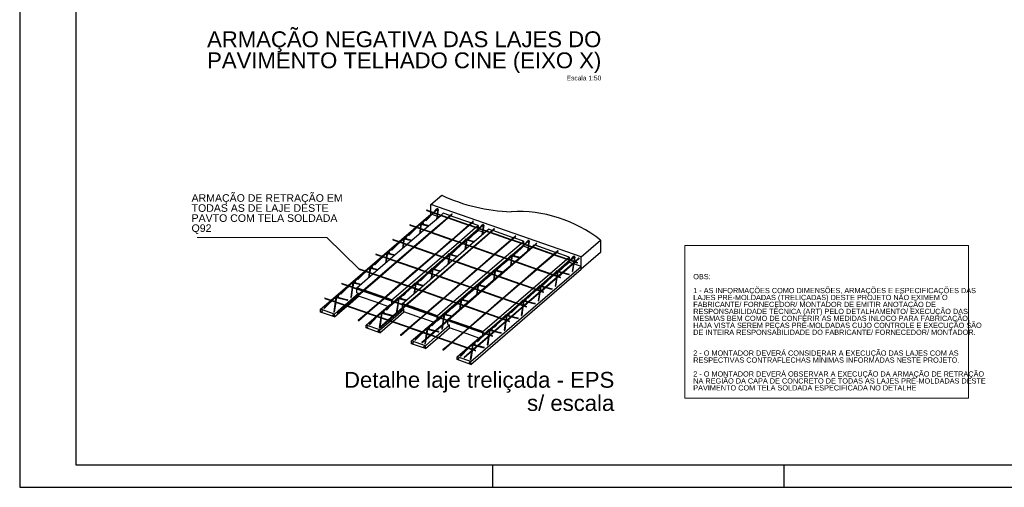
# Model space of a CAD drawing. Header units: millimetres. Extents: x 0 to 84.1, y 0 to 59.4.
# Tile 1 of 6: x 0 to 43.9, y 0 to 20.8. Entities that reach past the tile are written whole.
import ezdxf

# ---------------------------------------------------------------- set-up
doc = ezdxf.new("R2010")
doc.units = ezdxf.units.MM
doc.header["$MEASUREMENT"] = 0
doc.linetypes.add('NULL', pattern=[0])
doc.layers.add('CONTRAVENTAMENTOS', color=4, linetype='Continuous', lineweight=9)
doc.layers.add('DT-Título', color=3, linetype='Continuous', lineweight=20)
for name, color, linetype in [('Malha POP', 251, 'Continuous'), ('SEDUC_MARF', 1, 'Continuous'), ('SEDUC_MARGG', 7, 'Continuous'), ('Treliça', 251, 'Continuous'), ('Vinco sapata', 253, 'Continuous')]:
    doc.layers.add(name, color=color, linetype=linetype)
doc.layers.add('Vinco ConcUsi', color=7, linetype='Continuous', true_color=0x8c8c8c)
doc.styles.add('Arial', font='txt')

msp = doc.modelspace()

# ---------------------------------------------------------------- linework, layer by layer
at = {"layer": 'CONTRAVENTAMENTOS'}
for p, q in [((13.706, 11.136), (7.922, 11.136)), ((15.132, 9.733), (13.706, 11.136))]:
    msp.add_line(p, q, dxfattribs=at)
msp.add_lwpolyline([(29.677, 10.784), (42.346, 10.784), (42.346, 3.971), (29.677, 3.971)], close=True, dxfattribs=at)
at = {"layer": 'Malha POP'}
for p, q in [((18.163, 12.338), (19.088, 12.017)), ((18.181, 12.353), (19.105, 12.032)), ((18.049, 11.483), (18.789, 12.121)), ((18.347, 11.379), (19.088, 12.017)), ((18.37, 11.371), (19.111, 12.009)), ((18.807, 12.136), (18.896, 12.213)), ((19.194, 12.109), (18.896, 12.213)), ((19.105, 12.032), (19.277, 12.18)), ((19.111, 12.009), (20.032, 11.689)), ((19.128, 12.024), (19.3, 12.172)), ((19.128, 12.024), (20.05, 11.704)), ((20.139, 11.78), (19.217, 12.101)), ((17.292, 10.83), (18.032, 11.468)), ((17.406, 11.685), (18.33, 11.364)), ((17.423, 11.701), (18.347, 11.379)), ((19.292, 11.051), (20.032, 11.689)), ((19.315, 11.043), (20.055, 11.681)), ((19.608, 10.941), (20.348, 11.579)), ((20.05, 11.704), (20.222, 11.852)), ((20.055, 11.681), (20.977, 11.36)), ((20.073, 11.696), (20.245, 11.844)), ((20.073, 11.696), (20.994, 11.375)), ((20.454, 11.671), (20.162, 11.772)), ((20.282, 11.297), (20.454, 11.446)), ((20.365, 11.594), (20.454, 11.671)), ((20.454, 11.671), (20.454, 11.563)), ((20.454, 11.542), (20.454, 11.513)), ((20.454, 11.474), (20.454, 11.446)), ((20.838, 11.43), (20.927, 11.507)), ((21.083, 11.452), (20.927, 11.507)), ((20.994, 11.375), (21.166, 11.523)), ((21.017, 11.367), (21.189, 11.515)), ((22.028, 11.124), (21.107, 11.444)), ((16.648, 11.032), (17.572, 10.711)), ((16.666, 11.048), (17.589, 10.727)), ((17.589, 10.727), (18.33, 11.364)), ((17.613, 10.719), (18.353, 11.356)), ((18.353, 11.356), (19.274, 11.036)), ((18.37, 11.371), (19.292, 11.051)), ((18.534, 10.398), (19.274, 11.036)), ((18.557, 10.39), (19.297, 11.028)), ((19.297, 11.028), (20.219, 10.708)), ((19.315, 11.043), (20.237, 10.723)), ((19.794, 10.877), (19.926, 10.99)), ((19.949, 11.01), (19.961, 11.02)), ((19.983, 11.04), (19.989, 11.045)), ((20.025, 11.075), (20.151, 11.184)), ((20.08, 10.777), (20.82, 11.415)), ((20.237, 10.723), (20.977, 11.36)), ((20.26, 10.715), (21, 11.352)), ((21, 11.352), (21.921, 11.032)), ((21.017, 11.367), (21.939, 11.047)), ((21.181, 10.394), (21.921, 11.032)), ((21.204, 10.386), (21.944, 11.024)), ((21.939, 11.047), (22.111, 11.195)), ((21.944, 11.024), (22.866, 10.704)), ((21.962, 11.039), (22.134, 11.187)), ((21.962, 11.039), (22.884, 10.719)), ((22.485, 10.965), (22.051, 11.116)), ((16.534, 10.177), (17.274, 10.815)), ((16.832, 10.074), (17.572, 10.711)), ((16.855, 10.066), (17.595, 10.703)), ((17.595, 10.703), (18.516, 10.383)), ((17.613, 10.719), (18.534, 10.398)), ((18.85, 10.288), (19.59, 10.926)), ((19.323, 10.124), (20.062, 10.762)), ((19.479, 10.07), (20.219, 10.708)), ((19.502, 10.062), (20.242, 10.699)), ((19.524, 10.644), (19.776, 10.861)), ((20.242, 10.699), (21.163, 10.379)), ((20.26, 10.715), (21.181, 10.394)), ((21.639, 10.235), (22.378, 10.873)), ((22.111, 10.071), (22.851, 10.709)), ((22.126, 10.066), (22.866, 10.704)), ((22.149, 10.058), (22.889, 10.696)), ((22.312, 10.591), (22.485, 10.74)), ((22.396, 10.888), (22.485, 10.965)), ((22.485, 10.965), (22.485, 10.857)), ((22.485, 10.836), (22.485, 10.807)), ((22.485, 10.768), (22.485, 10.74)), ((22.868, 10.724), (22.957, 10.801)), ((22.884, 10.719), (23.055, 10.867)), ((22.889, 10.696), (23.81, 10.375)), ((22.907, 10.711), (23.078, 10.859)), ((22.907, 10.711), (23.828, 10.39)), ((22.973, 10.795), (22.957, 10.801)), ((23.917, 10.467), (22.996, 10.787)), ((15.777, 9.525), (16.517, 10.162)), ((15.891, 10.38), (16.814, 10.059)), ((15.909, 10.395), (16.832, 10.074)), ((17.776, 9.746), (18.516, 10.383)), ((17.799, 9.738), (18.539, 10.375)), ((18.093, 9.636), (18.833, 10.273)), ((18.539, 10.375), (19.461, 10.055)), ((18.557, 10.39), (19.479, 10.07)), ((18.565, 9.471), (19.305, 10.109)), ((18.767, 9.991), (19.019, 10.209)), ((19.036, 10.224), (19.168, 10.338)), ((19.191, 10.357), (19.203, 10.368)), ((19.226, 10.387), (19.231, 10.392)), ((19.267, 10.423), (19.393, 10.531)), ((20.423, 9.742), (21.163, 10.379)), ((20.446, 9.734), (21.186, 10.371)), ((20.881, 9.583), (21.621, 10.22)), ((21.186, 10.371), (22.108, 10.051)), ((21.204, 10.386), (22.126, 10.066)), ((21.555, 9.938), (21.807, 10.155)), ((21.825, 10.171), (21.957, 10.285)), ((21.98, 10.304), (21.992, 10.315)), ((22.014, 10.334), (22.02, 10.339)), ((22.055, 10.37), (22.181, 10.478)), ((23.07, 9.738), (23.81, 10.375)), ((23.093, 9.73), (23.833, 10.367)), ((23.669, 9.529), (24.409, 10.167)), ((23.828, 10.39), (24, 10.538)), ((23.833, 10.367), (24.755, 10.047)), ((23.851, 10.382), (24.023, 10.53)), ((23.851, 10.382), (24.773, 10.062)), ((24.516, 10.259), (23.94, 10.459)), ((24.427, 10.182), (24.516, 10.259)), ((24.516, 10.259), (24.516, 10.151)), ((24.516, 10.13), (24.516, 10.101)), ((24.773, 10.062), (24.944, 10.21)), ((24.796, 10.054), (24.967, 10.202)), ((15.133, 9.727), (15.418, 9.628)), ((15.151, 9.742), (16.074, 9.421)), ((16.074, 9.421), (16.814, 10.059)), ((16.097, 9.413), (16.837, 10.051)), ((16.837, 10.051), (17.758, 9.73)), ((16.855, 10.066), (17.776, 9.746)), ((17.018, 9.093), (17.758, 9.73)), ((17.041, 9.085), (17.781, 9.722)), ((17.781, 9.722), (18.703, 9.402)), ((17.799, 9.738), (18.721, 9.417)), ((18.279, 9.571), (18.411, 9.685)), ((18.434, 9.705), (18.446, 9.715)), ((18.468, 9.734), (18.474, 9.739)), ((18.51, 9.77), (18.636, 9.878)), ((18.721, 9.417), (19.461, 10.055)), ((18.744, 9.409), (19.484, 10.047)), ((19.484, 10.047), (20.405, 9.726)), ((19.502, 10.062), (20.423, 9.742)), ((19.665, 9.089), (20.405, 9.726)), ((19.688, 9.081), (20.428, 9.718)), ((20.428, 9.718), (21.35, 9.398)), ((20.446, 9.734), (21.368, 9.413)), ((21.256, 9.681), (21.262, 9.686)), ((21.298, 9.717), (21.424, 9.825)), ((21.353, 9.418), (22.093, 10.056)), ((21.368, 9.413), (22.108, 10.051)), ((21.391, 9.405), (22.131, 10.043)), ((22.131, 10.043), (23.052, 9.723)), ((22.149, 10.058), (23.07, 9.738)), ((22.312, 9.085), (23.052, 9.723)), ((22.335, 9.077), (23.076, 9.714)), ((23.076, 9.714), (23.997, 9.394)), ((23.093, 9.73), (24.015, 9.409)), ((24.015, 9.409), (24.755, 10.047)), ((24.038, 9.401), (24.778, 10.039)), ((24.086, 9.664), (24.212, 9.772)), ((24.343, 9.885), (24.516, 10.034)), ((24.516, 10.062), (24.516, 10.034)), ((24.778, 10.039), (24.87, 10.007)), ((24.796, 10.054), (24.887, 10.022)), ((15.047, 8.896), (15.759, 9.509)), ((15.316, 8.769), (16.056, 9.406)), ((15.339, 8.761), (16.079, 9.398)), ((15.442, 9.619), (16.056, 9.406)), ((16.079, 9.398), (17, 9.078)), ((16.097, 9.413), (17.018, 9.093)), ((17.335, 8.983), (18.075, 9.62)), ((17.808, 8.819), (18.547, 9.456)), ((17.963, 8.765), (18.703, 9.402)), ((17.986, 8.757), (18.726, 9.394)), ((18.009, 9.338), (18.261, 9.556)), ((18.726, 9.394), (19.648, 9.074)), ((18.744, 9.409), (19.665, 9.089)), ((20.124, 8.93), (20.863, 9.567)), ((20.596, 8.766), (21.336, 9.403)), ((20.61, 8.761), (21.35, 9.398)), ((20.633, 8.753), (21.373, 9.39)), ((20.797, 9.285), (21.049, 9.503)), ((21.067, 9.518), (21.199, 9.632)), ((21.222, 9.651), (21.234, 9.662)), ((21.373, 9.39), (22.295, 9.07)), ((21.391, 9.405), (22.312, 9.085)), ((22.912, 8.877), (23.652, 9.514)), ((23.257, 8.757), (23.997, 9.394)), ((23.28, 8.749), (24.02, 9.386)), ((23.586, 9.232), (23.838, 9.45)), ((23.855, 9.465), (23.988, 9.579)), ((24.01, 9.598), (24.022, 9.609)), ((24.02, 9.386), (24.112, 9.354)), ((24.038, 9.401), (24.13, 9.369)), ((24.045, 9.628), (24.05, 9.633)), ((14.376, 9.074), (15.298, 8.753)), ((14.394, 9.089), (15.316, 8.769)), ((15.047, 8.862), (15.047, 8.896)), ((15.344, 8.793), (15.047, 8.896)), ((15.047, 8.671), (15.047, 8.84)), ((16.26, 8.44), (17, 9.078)), ((16.283, 8.432), (17.024, 9.07)), ((16.606, 8.354), (17.318, 8.967)), ((17.024, 9.07), (17.945, 8.749)), ((17.041, 9.085), (17.963, 8.765)), ((17.078, 8.19), (17.79, 8.803)), ((17.252, 8.686), (17.504, 8.903)), ((17.521, 8.918), (17.653, 9.032)), ((17.676, 9.052), (17.688, 9.062)), ((17.711, 9.081), (17.716, 9.086)), ((17.752, 9.117), (17.878, 9.226)), ((18.907, 8.436), (19.648, 9.074)), ((18.93, 8.428), (19.671, 9.066)), ((19.366, 8.277), (20.106, 8.914)), ((19.671, 9.066), (20.592, 8.745)), ((19.688, 9.081), (20.61, 8.761)), ((20.04, 8.632), (20.292, 8.85)), ((20.31, 8.865), (20.442, 8.979)), ((20.465, 8.999), (20.477, 9.009)), ((20.499, 9.028), (20.505, 9.033)), ((20.54, 9.064), (20.666, 9.172)), ((21.554, 8.432), (22.295, 9.07)), ((21.577, 8.424), (22.318, 9.062)), ((22.154, 8.224), (22.894, 8.861)), ((22.318, 9.062), (23.239, 8.741)), ((22.335, 9.077), (23.257, 8.757)), ((22.828, 8.579), (23.08, 8.797)), ((23.098, 8.812), (23.23, 8.926)), ((23.253, 8.946), (23.265, 8.956)), ((23.287, 8.975), (23.293, 8.98)), ((23.329, 9.011), (23.455, 9.119)), ((13.618, 8.421), (14.54, 8.101)), ((13.636, 8.436), (14.558, 8.116)), ((14.558, 8.116), (15.298, 8.753)), ((14.581, 8.108), (15.321, 8.745)), ((15.047, 8.671), (15.118, 8.646)), ((15.118, 8.599), (15.118, 8.646)), ((15.118, 8.521), (15.118, 8.571)), ((15.999, 8.215), (15.118, 8.521)), ((15.321, 8.745), (16.243, 8.425)), ((15.339, 8.761), (16.26, 8.44)), ((16.288, 8.464), (15.367, 8.785)), ((15.502, 7.788), (16.243, 8.425)), ((15.525, 7.78), (16.266, 8.417)), ((16.266, 8.417), (17.187, 8.097)), ((16.283, 8.432), (17.205, 8.112)), ((16.606, 8.354), (16.311, 8.456)), ((16.606, 8.32), (16.606, 8.354)), ((16.764, 8.265), (16.896, 8.379)), ((16.919, 8.399), (16.931, 8.409)), ((16.953, 8.428), (16.959, 8.433)), ((16.995, 8.464), (17.121, 8.573)), ((17.205, 8.112), (17.945, 8.749)), ((17.228, 8.104), (17.968, 8.741)), ((17.968, 8.741), (18.89, 8.421)), ((17.986, 8.757), (18.907, 8.436)), ((18.149, 7.784), (18.89, 8.421)), ((18.172, 7.776), (18.913, 8.413)), ((18.913, 8.413), (19.834, 8.093)), ((18.93, 8.428), (19.852, 8.108)), ((19.707, 8.346), (19.719, 8.356)), ((19.741, 8.375), (19.747, 8.38)), ((19.783, 8.411), (19.909, 8.52)), ((19.838, 8.113), (20.578, 8.75)), ((19.852, 8.108), (20.592, 8.745)), ((19.875, 8.1), (20.615, 8.737)), ((20.615, 8.737), (21.537, 8.417)), ((20.633, 8.753), (21.554, 8.432)), ((20.796, 7.78), (21.537, 8.417)), ((20.819, 7.772), (21.56, 8.409)), ((21.56, 8.409), (22.481, 8.089)), ((21.577, 8.424), (22.499, 8.104)), ((22.499, 8.104), (23.239, 8.741)), ((22.522, 8.096), (23.262, 8.733)), ((22.571, 8.358), (22.697, 8.467)), ((23.262, 8.733), (23.355, 8.701)), ((23.28, 8.749), (23.372, 8.717)), ((14.164, 7.777), (14.54, 8.101)), ((14.187, 7.769), (14.563, 8.093)), ((14.563, 8.093), (15.485, 7.772)), ((14.581, 8.108), (15.502, 7.788)), ((16.432, 8.065), (16.022, 8.207)), ((16.447, 7.459), (17.187, 8.097)), ((16.47, 7.451), (17.21, 8.089)), ((16.535, 8.154), (16.551, 8.148)), ((16.575, 8.14), (16.576, 8.139)), ((16.593, 8.134), (16.606, 8.129)), ((16.606, 8.196), (16.606, 8.299)), ((16.606, 8.129), (16.746, 8.25)), ((16.606, 8.129), (16.606, 8.147)), ((17.078, 8.156), (17.078, 8.19)), ((17.233, 8.136), (17.078, 8.19)), ((17.078, 8.003), (17.078, 8.135)), ((17.078, 7.965), (17.078, 7.975)), ((17.078, 7.965), (17.149, 7.94)), ((17.149, 7.815), (17.149, 7.94)), ((17.21, 8.089), (18.132, 7.768)), ((17.228, 8.104), (18.149, 7.784)), ((18.177, 7.808), (17.256, 8.128)), ((18.637, 7.648), (19.348, 8.262)), ((19.094, 7.455), (19.834, 8.093)), ((19.109, 7.484), (19.821, 8.097)), ((19.117, 7.447), (19.857, 8.085)), ((19.282, 7.98), (19.534, 8.197)), ((19.552, 8.212), (19.684, 8.326)), ((19.857, 8.085), (20.779, 7.764)), ((19.875, 8.1), (20.796, 7.78)), ((21.397, 7.571), (22.137, 8.209)), ((21.741, 7.451), (22.481, 8.089)), ((21.764, 7.443), (22.504, 8.081)), ((22.071, 7.927), (22.323, 8.144)), ((22.34, 8.159), (22.473, 8.273)), ((22.496, 8.293), (22.507, 8.303)), ((22.504, 8.081), (22.597, 8.048)), ((22.522, 8.096), (22.615, 8.064)), ((22.53, 8.322), (22.535, 8.327)), ((15.108, 7.448), (15.485, 7.772)), ((15.132, 7.44), (15.508, 7.764)), ((15.508, 7.764), (16.429, 7.444)), ((15.525, 7.78), (16.447, 7.459)), ((17.888, 7.558), (17.149, 7.815)), ((17.391, 7.131), (18.132, 7.768)), ((17.415, 7.123), (18.155, 7.76)), ((18.463, 7.359), (17.911, 7.55)), ((18.155, 7.76), (19.076, 7.44)), ((18.172, 7.776), (19.094, 7.455)), ((18.637, 7.648), (18.2, 7.8)), ((18.637, 7.614), (18.637, 7.648)), ((18.637, 7.49), (18.637, 7.593)), ((18.637, 7.423), (18.777, 7.544)), ((18.795, 7.559), (18.927, 7.673)), ((18.95, 7.693), (18.962, 7.703)), ((18.984, 7.722), (18.99, 7.727)), ((19.025, 7.758), (19.151, 7.867)), ((19.109, 7.468), (19.109, 7.484)), ((19.122, 7.479), (19.109, 7.484)), ((20.067, 7.151), (19.145, 7.471)), ((20.039, 7.127), (20.779, 7.764)), ((20.062, 7.119), (20.802, 7.756)), ((20.668, 6.942), (21.379, 7.556)), ((20.802, 7.756), (21.723, 7.436)), ((20.819, 7.772), (21.741, 7.451)), ((21.313, 7.274), (21.565, 7.491)), ((21.583, 7.506), (21.715, 7.62)), ((21.738, 7.64), (21.75, 7.65)), ((21.772, 7.669), (21.778, 7.674)), ((21.814, 7.705), (21.94, 7.814)), ((16.053, 7.12), (16.429, 7.444)), ((16.076, 7.112), (16.452, 7.436)), ((16.452, 7.436), (17.374, 7.116)), ((16.47, 7.451), (17.391, 7.131)), ((16.998, 6.792), (17.374, 7.116)), ((17.021, 6.784), (17.397, 7.108)), ((17.397, 7.108), (18.318, 6.787)), ((17.415, 7.123), (18.336, 6.803)), ((18.336, 6.803), (19.076, 7.44)), ((18.359, 6.795), (19.099, 7.432)), ((18.566, 7.448), (18.581, 7.442)), ((18.606, 7.434), (18.607, 7.433)), ((18.624, 7.428), (18.637, 7.423)), ((18.637, 7.423), (18.637, 7.441)), ((19.099, 7.432), (20.021, 7.112)), ((19.109, 7.259), (19.109, 7.429)), ((19.109, 7.259), (19.18, 7.234)), ((19.117, 7.447), (20.039, 7.127)), ((19.18, 7.109), (19.18, 7.234)), ((19.777, 6.902), (19.18, 7.109)), ((19.281, 6.474), (20.021, 7.112)), ((19.304, 6.466), (20.044, 7.104)), ((20.044, 7.104), (20.965, 6.783)), ((20.062, 7.119), (20.983, 6.799)), ((20.668, 6.942), (20.09, 7.143)), ((20.983, 6.799), (21.723, 7.436)), ((21.006, 6.791), (21.746, 7.428)), ((21.056, 7.052), (21.182, 7.161)), ((21.746, 7.428), (21.84, 7.396)), ((21.764, 7.443), (21.857, 7.411)), ((17.942, 6.463), (18.318, 6.787)), ((17.965, 6.455), (18.341, 6.779)), ((18.341, 6.779), (19.263, 6.459)), ((18.359, 6.795), (19.281, 6.474)), ((20.493, 6.653), (19.8, 6.894)), ((20.225, 6.146), (20.965, 6.783)), ((20.248, 6.138), (20.988, 6.775)), ((20.597, 6.742), (20.612, 6.736)), ((20.637, 6.728), (20.638, 6.728)), ((20.654, 6.722), (20.668, 6.717)), ((20.668, 6.908), (20.668, 6.942)), ((20.668, 6.784), (20.668, 6.887)), ((20.668, 6.717), (20.808, 6.838)), ((20.668, 6.717), (20.668, 6.735)), ((20.826, 6.853), (20.958, 6.967)), ((20.981, 6.987), (20.992, 6.997)), ((20.988, 6.775), (21.082, 6.743)), ((21.006, 6.791), (21.1, 6.758)), ((21.015, 7.016), (21.02, 7.021)), ((18.887, 6.135), (19.263, 6.459)), ((18.91, 6.127), (19.286, 6.451)), ((19.286, 6.451), (20.207, 6.131)), ((19.304, 6.466), (20.225, 6.146)), ((19.831, 5.807), (20.207, 6.131)), ((19.854, 5.799), (20.23, 6.123)), ((20.23, 6.123), (20.325, 6.09)), ((20.248, 6.138), (20.342, 6.105))]:
    msp.add_line(p, q, dxfattribs=at)
for centre, radius, start, end in [((18.173, 12.344), 0.0119, 50.7567, 210.7567), ((19.287, 12.172), 0.013, 0.8323, 140.8323), ((17.416, 11.691), 0.0119, 50.7567, 210.7567), ((20.232, 11.844), 0.013, 0.8323, 140.8323), ((21.176, 11.515), 0.013, 0.8323, 140.8323), ((16.658, 11.039), 0.0119, 50.7567, 210.7567), ((22.121, 11.187), 0.013, 0.8323, 140.8323), ((23.065, 10.859), 0.013, 0.8323, 140.8323), ((15.901, 10.386), 0.0119, 50.7567, 210.7567), ((24.01, 10.53), 0.013, 0.8323, 140.8323), ((24.954, 10.202), 0.013, 0.8323, 140.8323), ((15.144, 9.733), 0.0119, 50.7567, 210.7567), ((24.879, 10.015), 0.0117, 220.7567, 40.7567), ((24.121, 9.362), 0.0117, 220.7567, 40.7567), ((14.386, 9.08), 0.0119, 50.7567, 210.7567), ((13.629, 8.427), 0.0119, 50.7567, 210.7567), ((23.364, 8.709), 0.0117, 220.7567, 40.7567), ((22.606, 8.056), 0.0117, 220.7567, 40.7567), ((14.175, 7.773), 0.0122, 160.8323, 340.8323), ((15.12, 7.444), 0.0122, 160.8323, 340.8323), ((16.065, 7.116), 0.0122, 160.8323, 340.8323), ((21.849, 7.403), 0.0117, 220.7567, 40.7567), ((17.009, 6.788), 0.0122, 160.8323, 340.8323), ((21.091, 6.75), 0.0117, 220.7567, 40.7567), ((17.954, 6.459), 0.0122, 160.8323, 340.8323), ((18.898, 6.131), 0.0122, 160.8323, 340.8323), ((19.843, 5.803), 0.0122, 160.8323, 340.8323), ((20.334, 6.098), 0.0117, 220.7567, 40.7567)]:
    msp.add_arc(centre, radius, start, end, dxfattribs=at)
at = {"layer": 'SEDUC_MARF'}
for p, q in [((21.1, 1), (21.1, 0)), ((34.1, 1), (34.1, 0))]:
    msp.add_line(p, q, dxfattribs=at)
msp.add_lwpolyline([(84.1, 59.4), (0, 59.4), (0, 0), (84.1, 0)], close=True, dxfattribs=at)
at = {"layer": 'SEDUC_MARGG'}
msp.add_lwpolyline([(2.5, 1), (83.1, 1), (83.1, 58.4), (2.5, 58.4)], close=True, dxfattribs=at)
at = {"layer": 'Treliça'}
for p, q in [((18.465, 12.255), (18.653, 12.417)), ((18.49, 12.246), (18.66, 12.392)), ((18.526, 12.307), (18.622, 12.405)), ((18.66, 12.396), (18.63, 12.197)), ((18.677, 12.382), (18.649, 12.191)), ((17.708, 11.602), (18.448, 12.239)), ((17.919, 11.754), (18.472, 12.231)), ((18.119, 11.891), (18.339, 12.116)), ((18.136, 11.886), (18.473, 12.23)), ((18.627, 12.177), (18.594, 11.952)), ((18.646, 12.17), (18.617, 11.972)), ((16.95, 10.949), (17.69, 11.587)), ((16.975, 10.94), (17.715, 11.578)), ((17.362, 11.238), (17.582, 11.463)), ((17.378, 11.233), (17.716, 11.578)), ((17.733, 11.593), (17.901, 11.739)), ((17.769, 11.654), (17.865, 11.752)), ((17.87, 11.524), (17.836, 11.299)), ((17.889, 11.518), (17.859, 11.319)), ((17.902, 11.744), (17.873, 11.544)), ((17.874, 11.762), (17.898, 11.766)), ((17.92, 11.729), (17.892, 11.538)), ((17.916, 11.755), (18.26, 11.665)), ((17.92, 11.729), (18.238, 11.646)), ((17.941, 11.773), (18.009, 11.784)), ((17.943, 11.748), (18.011, 11.759)), ((19.739, 10.896), (20.478, 11.533)), ((19.95, 11.048), (20.503, 11.525)), ((20.167, 11.18), (20.504, 11.524)), ((20.496, 11.549), (20.684, 11.711)), ((20.521, 11.54), (20.69, 11.686)), ((20.557, 11.601), (20.653, 11.699)), ((20.658, 11.471), (20.624, 11.246)), ((20.677, 11.464), (20.647, 11.266)), ((20.69, 11.69), (20.661, 11.491)), ((20.708, 11.676), (20.68, 11.485)), ((17.011, 11.002), (17.107, 11.099)), ((17.145, 11.091), (17.115, 10.892)), ((17.116, 11.109), (17.141, 11.113)), ((17.162, 11.076), (17.134, 10.885)), ((17.159, 11.102), (17.503, 11.012)), ((17.162, 11.076), (17.481, 10.993)), ((17.184, 11.12), (17.251, 11.131)), ((17.185, 11.095), (17.254, 11.106)), ((19.763, 10.887), (19.932, 11.033)), ((19.8, 10.949), (19.895, 11.046)), ((19.933, 11.038), (19.903, 10.839)), ((19.905, 11.056), (19.929, 11.06)), ((19.951, 11.023), (19.922, 10.832)), ((19.947, 11.049), (20.291, 10.959)), ((19.951, 11.023), (20.269, 10.94)), ((19.972, 11.067), (20.04, 11.078)), ((19.973, 11.042), (20.042, 11.053)), ((20.15, 11.185), (20.37, 11.41)), ((22.527, 10.843), (22.715, 11.005)), ((22.588, 10.896), (22.684, 10.993)), ((16.193, 10.296), (16.933, 10.934)), ((16.404, 10.448), (16.957, 10.925)), ((16.604, 10.586), (16.824, 10.81)), ((16.621, 10.58), (16.958, 10.925)), ((17.112, 10.871), (17.079, 10.646)), ((17.131, 10.865), (17.102, 10.666)), ((18.981, 10.243), (19.721, 10.881)), ((19.006, 10.234), (19.746, 10.872)), ((19.393, 10.533), (19.612, 10.757)), ((19.409, 10.527), (19.747, 10.872)), ((19.9, 10.818), (19.867, 10.593)), ((19.919, 10.812), (19.89, 10.613)), ((21.769, 10.19), (22.509, 10.828)), ((21.981, 10.342), (22.534, 10.819)), ((22.181, 10.479), (22.401, 10.704)), ((22.198, 10.474), (22.535, 10.819)), ((22.552, 10.834), (22.721, 10.98)), ((22.689, 10.765), (22.655, 10.54)), ((22.708, 10.759), (22.678, 10.56)), ((22.721, 10.985), (22.692, 10.785)), ((22.739, 10.97), (22.711, 10.779)), ((15.435, 9.643), (16.175, 10.281)), ((15.647, 9.796), (16.2, 10.272)), ((15.847, 9.933), (16.067, 10.157)), ((15.863, 9.927), (16.201, 10.272)), ((16.218, 10.287), (16.386, 10.433)), ((16.254, 10.349), (16.35, 10.447)), ((16.355, 10.218), (16.321, 9.994)), ((16.374, 10.212), (16.344, 10.013)), ((16.387, 10.438), (16.358, 10.239)), ((16.359, 10.457), (16.383, 10.46)), ((16.405, 10.423), (16.377, 10.232)), ((16.401, 10.449), (16.745, 10.359)), ((16.405, 10.423), (16.723, 10.34)), ((16.426, 10.467), (16.494, 10.478)), ((16.428, 10.442), (16.496, 10.453)), ((18.224, 9.59), (18.963, 10.228)), ((18.435, 9.743), (18.988, 10.219)), ((18.652, 9.874), (18.989, 10.219)), ((19.042, 10.296), (19.138, 10.393)), ((19.143, 10.165), (19.109, 9.941)), ((19.162, 10.159), (19.132, 9.96)), ((19.175, 10.385), (19.146, 10.186)), ((19.147, 10.403), (19.172, 10.407)), ((19.193, 10.37), (19.165, 10.179)), ((19.189, 10.396), (19.534, 10.306)), ((19.193, 10.37), (19.511, 10.287)), ((19.214, 10.414), (19.282, 10.425)), ((19.216, 10.389), (19.285, 10.4)), ((21.012, 9.537), (21.752, 10.175)), ((21.037, 9.528), (21.776, 10.166)), ((21.44, 9.821), (21.777, 10.166)), ((21.794, 10.181), (21.963, 10.327)), ((21.831, 10.243), (21.926, 10.34)), ((21.931, 10.112), (21.898, 9.888)), ((21.964, 10.332), (21.934, 10.133)), ((21.935, 10.35), (21.96, 10.354)), ((21.982, 10.317), (21.953, 10.126)), ((21.978, 10.343), (22.322, 10.253)), ((21.982, 10.317), (22.3, 10.234)), ((22.003, 10.361), (22.07, 10.372)), ((22.004, 10.336), (22.073, 10.347)), ((23.8, 9.484), (24.54, 10.122)), ((24.012, 9.636), (24.565, 10.113)), ((24.228, 9.768), (24.566, 10.113)), ((24.558, 10.137), (24.746, 10.299)), ((24.582, 10.128), (24.752, 10.274)), ((24.619, 10.19), (24.714, 10.287)), ((24.752, 10.279), (24.722, 10.08)), ((24.77, 10.264), (24.741, 10.073)), ((15.46, 9.635), (15.629, 9.78)), ((15.496, 9.696), (15.592, 9.794)), ((15.63, 9.785), (15.6, 9.586)), ((15.601, 9.804), (15.626, 9.808)), ((15.648, 9.77), (15.619, 9.579)), ((15.644, 9.796), (15.988, 9.706)), ((15.648, 9.77), (15.966, 9.687)), ((15.669, 9.814), (15.736, 9.825)), ((15.67, 9.79), (15.739, 9.8)), ((18.248, 9.582), (18.417, 9.727)), ((18.285, 9.643), (18.38, 9.741)), ((18.418, 9.732), (18.388, 9.533)), ((18.39, 9.751), (18.414, 9.755)), ((18.436, 9.717), (18.407, 9.526)), ((18.432, 9.743), (18.776, 9.653)), ((18.436, 9.717), (18.754, 9.634)), ((18.457, 9.761), (18.525, 9.772)), ((18.458, 9.736), (18.527, 9.747)), ((18.635, 9.88), (18.855, 10.104)), ((21.073, 9.59), (21.169, 9.688)), ((21.206, 9.679), (21.177, 9.48)), ((21.178, 9.698), (21.203, 9.701)), ((21.22, 9.69), (21.565, 9.6)), ((21.245, 9.708), (21.313, 9.719)), ((21.247, 9.683), (21.316, 9.694)), ((21.423, 9.827), (21.643, 10.051)), ((21.95, 10.106), (21.921, 9.907)), ((24.212, 9.774), (24.432, 9.998)), ((24.707, 9.978), (24.654, 9.62)), ((24.73, 9.998), (24.673, 9.613)), ((24.719, 10.059), (24.712, 10.01)), ((24.738, 10.053), (24.735, 10.03)), ((14.678, 8.99), (15.418, 9.628)), ((14.889, 9.143), (15.442, 9.619)), ((15.089, 9.28), (15.309, 9.505)), ((15.106, 9.274), (15.443, 9.619)), ((15.597, 9.566), (15.564, 9.341)), ((15.616, 9.559), (15.587, 9.361)), ((17.466, 8.937), (18.206, 9.575)), ((17.678, 9.09), (18.231, 9.566)), ((17.878, 9.227), (18.098, 9.452)), ((17.894, 9.221), (18.232, 9.566)), ((18.385, 9.513), (18.352, 9.288)), ((18.404, 9.506), (18.375, 9.308)), ((20.254, 8.884), (20.994, 9.522)), ((20.466, 9.037), (21.019, 9.513)), ((20.666, 9.174), (20.886, 9.398)), ((20.683, 9.168), (21.02, 9.513)), ((21.174, 9.459), (21.14, 9.235)), ((21.193, 9.453), (21.163, 9.254)), ((21.224, 9.664), (21.196, 9.473)), ((21.224, 9.664), (21.542, 9.581)), ((23.043, 8.831), (23.782, 9.469)), ((23.067, 8.823), (23.807, 9.46)), ((23.454, 9.121), (23.674, 9.345)), ((23.471, 9.115), (23.808, 9.46)), ((23.825, 9.475), (23.994, 9.621)), ((23.861, 9.537), (23.957, 9.634)), ((23.95, 9.326), (23.897, 8.967)), ((23.973, 9.346), (23.916, 8.96)), ((23.962, 9.406), (23.955, 9.358)), ((23.995, 9.626), (23.965, 9.427)), ((23.966, 9.644), (23.991, 9.648)), ((23.981, 9.4), (23.978, 9.377)), ((24.012, 9.611), (23.984, 9.42)), ((24.009, 9.637), (24.216, 9.583)), ((24.012, 9.611), (24.194, 9.564)), ((24.034, 9.655), (24.101, 9.666)), ((24.035, 9.63), (24.104, 9.641)), ((24.219, 9.557), (24.512, 9.481)), ((24.241, 9.576), (24.51, 9.506)), ((13.92, 8.338), (14.66, 8.975)), ((14.132, 8.49), (14.685, 8.967)), ((14.332, 8.627), (14.552, 8.852)), ((14.348, 8.621), (14.686, 8.966)), ((14.509, 8.815), (14.685, 8.967)), ((14.703, 8.982), (14.871, 9.127)), ((14.703, 8.982), (14.871, 9.127)), ((14.739, 9.043), (14.835, 9.141)), ((14.84, 8.913), (14.774, 8.473)), ((14.859, 8.906), (14.793, 8.467)), ((14.872, 9.132), (14.843, 8.933)), ((14.844, 9.151), (14.869, 9.155)), ((14.89, 9.118), (14.862, 8.926)), ((14.886, 9.144), (15.23, 9.054)), ((14.89, 9.118), (15.208, 9.034)), ((14.911, 9.162), (14.979, 9.172)), ((14.913, 9.137), (14.981, 9.148)), ((16.709, 8.284), (17.448, 8.922)), ((16.92, 8.437), (17.473, 8.913)), ((17.12, 8.574), (17.34, 8.799)), ((17.137, 8.568), (17.474, 8.913)), ((17.491, 8.929), (17.66, 9.074)), ((17.527, 8.99), (17.623, 9.088)), ((17.628, 8.86), (17.594, 8.635)), ((17.647, 8.853), (17.617, 8.655)), ((17.66, 9.079), (17.631, 8.88)), ((17.632, 9.098), (17.657, 9.102)), ((17.678, 9.065), (17.65, 8.873)), ((17.674, 9.091), (18.019, 9.001)), ((17.678, 9.065), (17.996, 8.981)), ((17.7, 9.109), (17.767, 9.119)), ((17.701, 9.084), (17.77, 9.095)), ((19.497, 8.231), (20.237, 8.869)), ((19.708, 8.384), (20.261, 8.86)), ((19.925, 8.515), (20.262, 8.86)), ((20.279, 8.876), (20.448, 9.021)), ((20.316, 8.937), (20.411, 9.035)), ((20.416, 8.807), (20.383, 8.582)), ((20.435, 8.8), (20.406, 8.602)), ((20.449, 9.026), (20.419, 8.827)), ((20.42, 9.045), (20.445, 9.049)), ((20.467, 9.011), (20.438, 8.82)), ((20.463, 9.037), (20.807, 8.947)), ((20.467, 9.011), (20.785, 8.928)), ((20.488, 9.055), (20.555, 9.066)), ((20.489, 9.031), (20.558, 9.041)), ((22.285, 8.178), (23.025, 8.816)), ((22.497, 8.331), (23.05, 8.807)), ((22.713, 8.462), (23.051, 8.807)), ((23.104, 8.884), (23.199, 8.982)), ((23.237, 8.973), (23.207, 8.774)), ((23.209, 8.992), (23.233, 8.996)), ((23.255, 8.958), (23.227, 8.767)), ((23.251, 8.984), (23.458, 8.93)), ((23.255, 8.958), (23.436, 8.911)), ((23.276, 9.002), (23.344, 9.013)), ((23.278, 8.977), (23.346, 8.988)), ((23.461, 8.905), (23.754, 8.828)), ((23.483, 8.924), (23.753, 8.853)), ((13.945, 8.329), (14.114, 8.474)), ((13.981, 8.39), (14.077, 8.488)), ((14.115, 8.479), (14.085, 8.28)), ((14.086, 8.498), (14.111, 8.502)), ((14.133, 8.465), (14.104, 8.274)), ((14.129, 8.491), (14.63, 8.36)), ((14.133, 8.465), (14.632, 8.334)), ((14.154, 8.509), (14.221, 8.52)), ((14.155, 8.484), (14.224, 8.495)), ((16.733, 8.276), (16.902, 8.421)), ((16.733, 8.276), (16.902, 8.421)), ((16.77, 8.337), (16.865, 8.435)), ((16.903, 8.426), (16.873, 8.227)), ((16.875, 8.445), (16.899, 8.449)), ((16.921, 8.412), (16.892, 8.221)), ((16.917, 8.438), (17.261, 8.348)), ((16.921, 8.412), (17.239, 8.328)), ((16.942, 8.456), (17.01, 8.466)), ((16.943, 8.431), (17.012, 8.442)), ((19.522, 8.223), (19.691, 8.368)), ((19.558, 8.284), (19.654, 8.382)), ((19.691, 8.373), (19.662, 8.174)), ((19.663, 8.392), (19.688, 8.396)), ((19.709, 8.359), (19.681, 8.167)), ((19.705, 8.385), (20.05, 8.295)), ((19.709, 8.359), (20.027, 8.275)), ((19.73, 8.403), (19.798, 8.413)), ((19.732, 8.378), (19.801, 8.389)), ((19.908, 8.521), (20.128, 8.746)), ((22.519, 8.35), (22.586, 8.36)), ((22.697, 8.468), (22.917, 8.693)), ((23.193, 8.674), (23.139, 8.314)), ((23.216, 8.693), (23.158, 8.307)), ((23.204, 8.754), (23.197, 8.705)), ((23.223, 8.747), (23.22, 8.725)), ((13.574, 7.974), (13.794, 8.199)), ((13.591, 7.968), (13.928, 8.313)), ((13.736, 8.179), (13.903, 8.322)), ((13.752, 8.162), (13.927, 8.314)), ((14.082, 8.26), (14.017, 7.82)), ((14.101, 8.253), (14.036, 7.814)), ((15.951, 7.632), (16.691, 8.269)), ((16.163, 7.784), (16.716, 8.261)), ((16.363, 7.921), (16.583, 8.146)), ((16.379, 7.915), (16.717, 8.26)), ((16.54, 8.109), (16.716, 8.261)), ((16.87, 8.207), (16.805, 7.767)), ((16.889, 8.2), (16.828, 7.788)), ((18.739, 7.579), (19.479, 8.216)), ((18.951, 7.731), (19.504, 8.208)), ((19.151, 7.868), (19.371, 8.093)), ((19.168, 7.862), (19.505, 8.207)), ((19.659, 8.154), (19.625, 7.929)), ((19.678, 8.147), (19.648, 7.949)), ((21.528, 7.525), (22.267, 8.163)), ((21.739, 7.678), (22.292, 8.154)), ((21.939, 7.815), (22.159, 8.04)), ((21.956, 7.809), (22.293, 8.154)), ((22.31, 8.17), (22.479, 8.315)), ((22.346, 8.231), (22.442, 8.329)), ((22.435, 8.021), (22.382, 7.661)), ((22.458, 8.041), (22.401, 7.655)), ((22.447, 8.101), (22.44, 8.053)), ((22.48, 8.32), (22.45, 8.121)), ((22.451, 8.339), (22.476, 8.343)), ((22.466, 8.094), (22.463, 8.073)), ((22.497, 8.306), (22.469, 8.114)), ((22.494, 8.332), (22.7, 8.277)), ((22.497, 8.306), (22.678, 8.258)), ((22.52, 8.325), (22.589, 8.336)), ((22.703, 8.252), (22.997, 8.175)), ((22.725, 8.271), (22.995, 8.2)), ((15.605, 7.268), (15.825, 7.493)), ((15.622, 7.263), (15.959, 7.607)), ((15.767, 7.473), (15.933, 7.616)), ((15.783, 7.457), (15.958, 7.608)), ((15.976, 7.623), (16.145, 7.769)), ((16.012, 7.684), (16.108, 7.782)), ((16.113, 7.554), (16.048, 7.115)), ((16.132, 7.547), (16.067, 7.108)), ((16.145, 7.773), (16.116, 7.574)), ((16.117, 7.792), (16.142, 7.796)), ((16.163, 7.759), (16.135, 7.568)), ((16.16, 7.785), (16.661, 7.654)), ((16.163, 7.759), (16.648, 7.632)), ((16.185, 7.803), (16.252, 7.814)), ((16.186, 7.778), (16.255, 7.789)), ((17.982, 6.926), (18.722, 7.563)), ((18.194, 7.078), (18.746, 7.555)), ((18.41, 7.209), (18.748, 7.554)), ((18.571, 7.403), (18.746, 7.555)), ((18.764, 7.57), (18.933, 7.715)), ((18.764, 7.57), (18.933, 7.715)), ((18.801, 7.631), (18.896, 7.729)), ((18.901, 7.501), (18.865, 7.258)), ((18.92, 7.494), (18.888, 7.278)), ((18.934, 7.72), (18.904, 7.521)), ((18.905, 7.739), (18.93, 7.743)), ((18.952, 7.706), (18.923, 7.515)), ((18.948, 7.732), (19.292, 7.642)), ((18.952, 7.706), (19.27, 7.623)), ((18.973, 7.75), (19.041, 7.761)), ((18.974, 7.725), (19.043, 7.736)), ((20.77, 6.873), (21.51, 7.51)), ((20.982, 7.025), (21.535, 7.502)), ((21.198, 7.156), (21.536, 7.501)), ((21.552, 7.517), (21.721, 7.662)), ((21.589, 7.578), (21.684, 7.676)), ((21.722, 7.667), (21.693, 7.468)), ((21.694, 7.686), (21.718, 7.69)), ((21.74, 7.653), (21.712, 7.462)), ((21.736, 7.679), (21.942, 7.625)), ((21.74, 7.653), (21.92, 7.606)), ((21.761, 7.697), (21.829, 7.707)), ((21.763, 7.672), (21.831, 7.683)), ((21.945, 7.599), (22.239, 7.522)), ((21.967, 7.618), (22.238, 7.548)), ((18.007, 6.917), (18.176, 7.063)), ((18.043, 6.978), (18.139, 7.076)), ((18.176, 7.067), (18.147, 6.868)), ((18.148, 7.086), (18.173, 7.09)), ((18.194, 7.053), (18.166, 6.862)), ((18.19, 7.079), (18.548, 6.985)), ((18.194, 7.053), (18.526, 6.966)), ((18.215, 7.097), (18.283, 7.108)), ((18.217, 7.072), (18.286, 7.083)), ((18.394, 7.215), (18.613, 7.44)), ((18.86, 7.226), (18.836, 7.061)), ((18.883, 7.246), (18.855, 7.055)), ((20.936, 7.033), (20.961, 7.037)), ((21.004, 7.044), (21.071, 7.055)), ((21.182, 7.162), (21.402, 7.387)), ((21.678, 7.369), (21.624, 7.008)), ((21.701, 7.389), (21.643, 7.002)), ((21.689, 7.448), (21.683, 7.401)), ((21.709, 7.441), (21.705, 7.421)), ((17.636, 6.562), (17.857, 6.788)), ((17.653, 6.557), (17.99, 6.901)), ((17.798, 6.767), (17.964, 6.91)), ((17.814, 6.751), (17.989, 6.902)), ((18.126, 6.594), (18.097, 6.402)), ((18.144, 6.848), (18.108, 6.606)), ((18.163, 6.841), (18.131, 6.626)), ((18.551, 6.96), (18.693, 6.922)), ((18.573, 6.979), (18.692, 6.948)), ((20.013, 6.22), (20.752, 6.857)), ((20.224, 6.372), (20.777, 6.849)), ((20.424, 6.509), (20.644, 6.734)), ((20.441, 6.504), (20.778, 6.848)), ((20.602, 6.698), (20.777, 6.849)), ((20.795, 6.864), (20.964, 7.01)), ((20.795, 6.864), (20.964, 7.01)), ((20.831, 6.925), (20.927, 7.023)), ((20.92, 6.717), (20.867, 6.356)), ((20.943, 6.737), (20.886, 6.349)), ((20.932, 6.795), (20.925, 6.749)), ((20.965, 7.014), (20.935, 6.815)), ((20.951, 6.788), (20.948, 6.768)), ((20.982, 7), (20.954, 6.809)), ((20.979, 7.026), (21.184, 6.972)), ((20.982, 7), (21.162, 6.953)), ((21.005, 7.019), (21.074, 7.03)), ((21.187, 6.946), (21.482, 6.869)), ((21.209, 6.966), (21.48, 6.895)), ((18.103, 6.574), (18.078, 6.409)), ((19.683, 5.851), (20.021, 6.196)), ((19.828, 6.061), (19.995, 6.205)), ((19.844, 6.045), (20.02, 6.196)), ((20.038, 6.211), (20.206, 6.357)), ((20.074, 6.273), (20.169, 6.37)), ((20.207, 6.362), (20.178, 6.162)), ((20.179, 6.38), (20.203, 6.384)), ((20.225, 6.347), (20.197, 6.156)), ((20.221, 6.373), (20.426, 6.319)), ((20.225, 6.347), (20.404, 6.3)), ((20.246, 6.391), (20.314, 6.402)), ((20.248, 6.366), (20.316, 6.377)), ((20.429, 6.294), (20.724, 6.216)), ((20.451, 6.313), (20.723, 6.242)), ((19.667, 5.856), (19.887, 6.081)), ((20.163, 6.065), (20.109, 5.703)), ((20.186, 6.084), (20.128, 5.696)), ((20.175, 6.142), (20.168, 6.096)), ((20.194, 6.136), (20.191, 6.116))]:
    msp.add_line(p, q, dxfattribs=at)
for centre, radius, start, end in [((18.647, 12.387), 0.0309, 351.0417, 143.5092), ((18.13, 11.894), 0.0108, 196.1063, 305.5583), ((18.005, 11.771), 0.0134, 297.1468, 74.4829), ((20.678, 11.681), 0.0309, 351.0417, 143.5092), ((17.248, 11.118), 0.0134, 297.1468, 74.4829), ((17.372, 11.241), 0.0108, 196.1063, 305.5583), ((20.036, 11.065), 0.0134, 297.1468, 74.4829), ((20.16, 11.188), 0.0108, 196.1063, 305.5583), ((22.708, 10.975), 0.0309, 351.0417, 143.5092), ((16.615, 10.589), 0.0108, 196.1063, 305.5583), ((16.49, 10.465), 0.0134, 297.1468, 74.4829), ((19.279, 10.412), 0.0134, 297.1468, 74.4829), ((19.403, 10.536), 0.0108, 196.1063, 305.5583), ((22.067, 10.359), 0.0134, 297.1468, 74.4829), ((22.191, 10.482), 0.0108, 196.1063, 305.5583), ((24.739, 10.269), 0.0309, 351.0417, 143.5092), ((15.733, 9.812), 0.0134, 297.1468, 74.4829), ((15.857, 9.936), 0.0108, 196.1063, 305.5583), ((18.521, 9.759), 0.0134, 297.1468, 74.4829), ((18.645, 9.883), 0.0108, 196.1063, 305.5583), ((21.309, 9.706), 0.0134, 297.1468, 74.4829), ((21.434, 9.83), 0.0108, 196.1063, 305.5583), ((24.222, 9.777), 0.0108, 196.1063, 305.5583), ((15.1, 9.283), 0.0108, 196.1063, 305.5583), ((24.098, 9.653), 0.0134, 297.1468, 74.4829), ((24.507, 9.493), 0.0134, 291.4754, 74.4829), ((24.667, 9.625), 0.0133, 201.6544, 300.0102), ((14.975, 9.159), 0.0134, 297.1468, 74.4829), ((17.764, 9.106), 0.0134, 297.1468, 74.4829), ((17.888, 9.23), 0.0108, 196.1063, 305.5583), ((20.552, 9.053), 0.0134, 297.1468, 74.4829), ((20.676, 9.177), 0.0108, 196.1063, 305.5583), ((23.34, 9), 0.0134, 297.1468, 74.4829), ((23.465, 9.124), 0.0108, 196.1063, 305.5583), ((23.749, 8.84), 0.0134, 291.4754, 74.4829), ((23.909, 8.972), 0.0133, 201.6544, 300.0102), ((14.218, 8.507), 0.0134, 297.1468, 74.4829), ((14.342, 8.63), 0.0108, 196.1063, 305.5583), ((14.627, 8.347), 0.0134, 291.4754, 74.4829), ((14.787, 8.478), 0.0133, 201.6544, 300.0102), ((17.006, 8.454), 0.0134, 297.1468, 74.4829), ((17.131, 8.577), 0.0108, 196.1063, 305.5583), ((19.794, 8.401), 0.0134, 297.1468, 74.4829), ((19.919, 8.524), 0.0108, 196.1063, 305.5583), ((22.583, 8.347), 0.0134, 297.1468, 74.4829), ((22.707, 8.471), 0.0108, 196.1063, 305.5583), ((13.585, 7.977), 0.0108, 196.1063, 305.5583), ((13.743, 8.169), 0.0119, 114.5398, 329.388), ((16.373, 7.924), 0.0108, 196.1063, 305.5583), ((22.992, 8.187), 0.0134, 291.4754, 74.4829), ((23.152, 8.319), 0.0133, 201.6544, 300.0102), ((14.029, 7.825), 0.0133, 201.6544, 300.0102), ((15.773, 7.463), 0.0116, 124.7174, 324.4287), ((16.249, 7.801), 0.0134, 297.1468, 74.4829), ((16.658, 7.641), 0.0134, 40.695, 74.4829), ((19.037, 7.748), 0.0134, 297.1468, 74.4829), ((19.161, 7.871), 0.0108, 196.1063, 305.5583), ((21.825, 7.695), 0.0134, 297.1468, 74.4829), ((21.95, 7.818), 0.0108, 196.1063, 305.5583), ((22.234, 7.535), 0.0134, 291.4754, 74.4829), ((22.394, 7.666), 0.0133, 201.6544, 300.0102), ((15.616, 7.271), 0.0108, 196.1063, 305.5583), ((16.06, 7.119), 0.0133, 201.6544, 300.0102), ((18.279, 7.095), 0.0134, 297.1468, 74.4829), ((18.404, 7.218), 0.0108, 196.1063, 305.5583), ((18.848, 7.066), 0.0133, 201.6544, 300.0102), ((21.068, 7.042), 0.0134, 297.1468, 74.4829), ((21.192, 7.165), 0.0108, 196.1063, 305.5583), ((17.804, 6.757), 0.0119, 119.4562, 332.9078), ((18.688, 6.935), 0.0134, 291.4754, 74.4829), ((21.477, 6.882), 0.0134, 291.4754, 74.4829), ((21.637, 7.013), 0.0133, 201.6544, 300.0102), ((17.646, 6.565), 0.0108, 196.1063, 305.5583), ((18.091, 6.413), 0.0133, 201.6544, 300.0102), ((20.31, 6.389), 0.0134, 297.1468, 74.4829), ((20.435, 6.512), 0.0108, 196.1063, 305.5583), ((20.719, 6.229), 0.0134, 291.4754, 74.4829), ((20.879, 6.36), 0.0133, 201.6544, 300.0102), ((19.677, 5.859), 0.0108, 196.1063, 305.5583), ((19.835, 6.051), 0.0116, 124.7174, 324.4287), ((20.122, 5.708), 0.0133, 201.6544, 300.0102)]:
    msp.add_arc(centre, radius, start, end, dxfattribs=at)
for centre, start_param, end_param in [((17.874, 11.75), 0.05003, 1.370856), ((17.912, 11.744), 5.870733, 7.853981), ((17.117, 11.097), 0.05003, 1.370856), ((17.155, 11.091), 5.870733, 7.853981), ((19.905, 11.044), 0.05003, 1.370856), ((19.943, 11.038), 5.870733, 7.853981), ((16.359, 10.444), 0.05003, 1.370856), ((16.397, 10.438), 5.870733, 7.853981), ((19.148, 10.391), 0.05003, 1.370856), ((19.185, 10.385), 5.870733, 7.853981), ((21.936, 10.338), 0.05003, 1.370856), ((21.974, 10.332), 5.870733, 7.853981), ((15.602, 9.791), 0.05003, 1.370856), ((15.64, 9.785), 5.870733, 7.853981), ((18.39, 9.738), 0.05003, 1.370856), ((18.428, 9.732), 5.870733, 7.853981), ((21.178, 9.685), 0.05003, 1.370856), ((21.216, 9.679), 5.870733, 7.853981), ((23.967, 9.632), 0.05003, 1.370856), ((23.967, 9.632), 0.05003, 1.370856), ((24.005, 9.626), 5.870733, 7.853981), ((14.844, 9.138), 0.05003, 1.370856), ((14.882, 9.132), 5.870733, 7.853981), ((17.633, 9.085), 0.05003, 1.370856), ((17.67, 9.079), 5.870733, 7.853981), ((20.421, 9.032), 0.05003, 1.370856), ((20.459, 9.026), 5.870733, 7.853981), ((23.209, 8.979), 0.05003, 1.370856), ((23.247, 8.973), 5.870733, 7.853981), ((14.087, 8.486), 0.05003, 1.370856), ((14.125, 8.479), 5.870733, 7.853981), ((16.875, 8.432), 0.05003, 1.370856), ((16.913, 8.426), 5.870733, 7.853981), ((19.663, 8.379), 0.05003, 1.370856), ((19.701, 8.373), 5.870733, 7.853981), ((22.452, 8.326), 0.05003, 1.370856), ((22.49, 8.32), 5.870733, 7.853981), ((16.118, 7.78), 0.05003, 1.370856), ((16.155, 7.773), 5.870733, 7.853981), ((18.906, 7.727), 0.05003, 1.370856), ((18.944, 7.72), 5.870733, 7.853981), ((21.694, 7.673), 0.05003, 1.370856), ((21.732, 7.667), 5.870733, 7.853981), ((18.148, 7.074), 0.05003, 1.370856), ((18.186, 7.067), 5.870733, 7.853981), ((20.937, 7.021), 0.05003, 1.370856), ((20.975, 7.014), 5.870733, 7.853981), ((20.179, 6.368), 0.05003, 1.370856), ((20.217, 6.362), 5.870733, 7.853981)]:
    msp.add_ellipse(centre, major_axis=(0, 0.0125), ratio=0.8, start_param=start_param, end_param=end_param, dxfattribs=at)
for centre in [(13.488, 7.85), (13.983, 7.678), (15.518, 7.144), (16.013, 6.972), (17.549, 6.438), (18.044, 6.266), (19.58, 5.732), (20.075, 5.56)]:
    msp.add_ellipse(centre, major_axis=(0, 0.015), ratio=0.833333, dxfattribs=at)
at = {"layer": 'Vinco ConcUsi'}
for p, q in [((18.353, 12.601), (18.834, 13.016)), ((18.353, 12.294), (18.353, 12.601)), ((25.059, 10.27), (18.353, 12.601)), ((18.353, 12.176), (18.353, 12.272)), ((25.059, 10.27), (25.919, 11.011)), ((25.919, 11.011), (25.919, 10.461)), ((25.919, 10.461), (25.059, 9.72)), ((25.059, 9.845), (25.059, 10.27))]:
    msp.add_line(p, q, dxfattribs=at)
for centre, radius, start, end in [((22.185, 20.267), 7.988, 245.1924, 268.1395), ((22.247, 6.387), 5.905, 51.5473, 93.1171)]:
    msp.add_arc(centre, radius, start, end, dxfattribs=at)
at = {"layer": 'Vinco sapata'}
for p, q in [((17.692, 11.607), (18.353, 12.176)), ((18.368, 12.171), (18.353, 12.176)), ((18.613, 12.086), (18.403, 12.159)), ((18.71, 12.052), (18.632, 12.079)), ((16.935, 10.954), (17.674, 11.592)), ((20.644, 11.38), (20.454, 11.446)), ((20.741, 11.346), (20.663, 11.373)), ((16.177, 10.301), (16.917, 10.939)), ((22.675, 10.674), (22.485, 10.74)), ((22.771, 10.64), (22.694, 10.667)), ((15.42, 9.649), (16.16, 10.286)), ((20.135, 5.602), (25.059, 9.845)), ((20.135, 5.477), (25.059, 9.72)), ((24.676, 9.979), (24.496, 10.041)), ((24.676, 9.979), (24.516, 10.034)), ((24.706, 9.968), (24.699, 9.97)), ((24.706, 9.968), (24.699, 9.97)), ((25.059, 9.845), (24.725, 9.961)), ((25.059, 9.72), (25.059, 9.845)), ((14.662, 8.996), (15.402, 9.633)), ((13.905, 8.343), (14.645, 8.981)), ((14.519, 8.13), (15.118, 8.646)), ((14.622, 8.094), (15.118, 8.521)), ((13.429, 7.933), (13.887, 8.328)), ((13.429, 7.808), (13.429, 7.933)), ((14.043, 7.719), (13.429, 7.933)), ((14.043, 7.719), (14.501, 8.114)), ((14.043, 7.594), (14.604, 8.078)), ((15.936, 7.637), (16.535, 8.154)), ((16.55, 7.424), (17.149, 7.94)), ((14.043, 7.594), (13.429, 7.808)), ((14.043, 7.594), (14.043, 7.719)), ((15.46, 7.227), (15.918, 7.622)), ((16.653, 7.388), (17.149, 7.815)), ((15.46, 7.102), (15.46, 7.227)), ((16.074, 7.014), (15.46, 7.227)), ((15.46, 7.102), (15.46, 7.227)), ((16.074, 6.889), (15.46, 7.102)), ((16.074, 7.014), (16.532, 7.408)), ((16.074, 6.889), (16.635, 7.372)), ((17.966, 6.931), (18.566, 7.448)), ((18.58, 6.718), (19.18, 7.234)), ((18.684, 6.682), (19.18, 7.109)), ((16.074, 6.889), (16.074, 7.014)), ((16.074, 6.889), (16.074, 7.014)), ((17.491, 6.521), (17.949, 6.916)), ((18.105, 6.308), (18.563, 6.702)), ((18.105, 6.183), (18.666, 6.666)), ((19.997, 6.225), (20.597, 6.742)), ((18.105, 6.308), (17.491, 6.521)), ((17.491, 6.396), (17.491, 6.521)), ((18.105, 6.183), (17.491, 6.396)), ((18.105, 6.183), (18.105, 6.308)), ((19.521, 5.815), (19.979, 6.21)), ((19.521, 5.69), (19.521, 5.815)), ((20.135, 5.602), (19.521, 5.815)), ((20.135, 5.477), (19.521, 5.69)), ((20.135, 5.477), (20.135, 5.602)), ((20.135, 5.477), (20.135, 5.602))]:
    msp.add_line(p, q, dxfattribs=at)

# ---------------------------------------------------------------- texts
at = {"layer": 'DT-Título', "linetype": 'NULL', "line_spacing_factor": 0.798, "style": 'Arial'}
for s, insert, char_height, width, attachment_point in [('ARMAÇÃO NEGATIVA DAS LAJES DO\\PPAVIMENTO TELHADO CINE (EIXO X)', (25.954, 18.465), 0.706, 19.42493, 9), ('Escala 1:50', (25.954, 18.133), 0.2118, 3.03084, 9), ('ARMAÇÃO DE RETRAÇÃO EM TODAS AS DE LAJE DESTE PAVTO COM TELA SOLDADA Q92', (7.67, 11.29), 0.33676, 6.89927, 7), ('OBS:\\P\\P1 - AS INFORMAÇÕES COMO DIMENSÕES, ARMAÇÕES E ESPECIFICAÇÕES DAS LAJES PRÉ-MOLDADAS (TRELIÇADAS) DESTE PROJETO NÃO EXIMEM O FABRICANTE/ FORNECEDOR/ MONTADOR DE EMITIR ANOTAÇÃO DE RESPONSABILIDADE TÉCNICA (ART) PELO DETALHAMENTO/ EXECUÇÃO DAS MESMAS BEM COMO DE CONFERIR AS MEDIDAS INLOCO PARA FABRICAÇÃO, HAJA VISTA SEREM PEÇAS PRÉ-MOLDADAS CUJO CONTROLE E EXECUÇÃO SÃO DE INTEIRA RESPONSABILIDADE DO FABRICANTE/ FORNECEDOR/ MONTADOR.\\P\\P\\P2 - O MONTADOR DEVERÁ CONSIDERAR A EXECUÇÃO DAS LAJES COM AS RESPECTIVAS CONTRAFLECHAS MÍNIMAS INFORMADAS NESTE PROJETO. \\P\\P2 - O MONTADOR DEVERÁ OBSERVAR A EXECUÇÃO DA ARMAÇÃO DE RETRAÇÃO NA REGIÃO DA CAPA DE CONCRETO DE TODAS AS LAJES PRÉ-MOLDADAS DESTE PAVIMENTO COM TELA SOLDADA ESPECIFICADA NO DETALHE', (30.057, 4.312), 0.232942, 13.09048, 7), ('Detalhe laje treliçada - EPS', (26.533, 4.219), 0.706, 91.39417, 9), ('s/ escala', (26.533, 3.393), 0.706, 19.74292, 9)]:
    msp.add_mtext(s, dxfattribs=dict(at, insert=insert, char_height=char_height, width=width, attachment_point=attachment_point))

doc.saveas('drawing.dxf')
